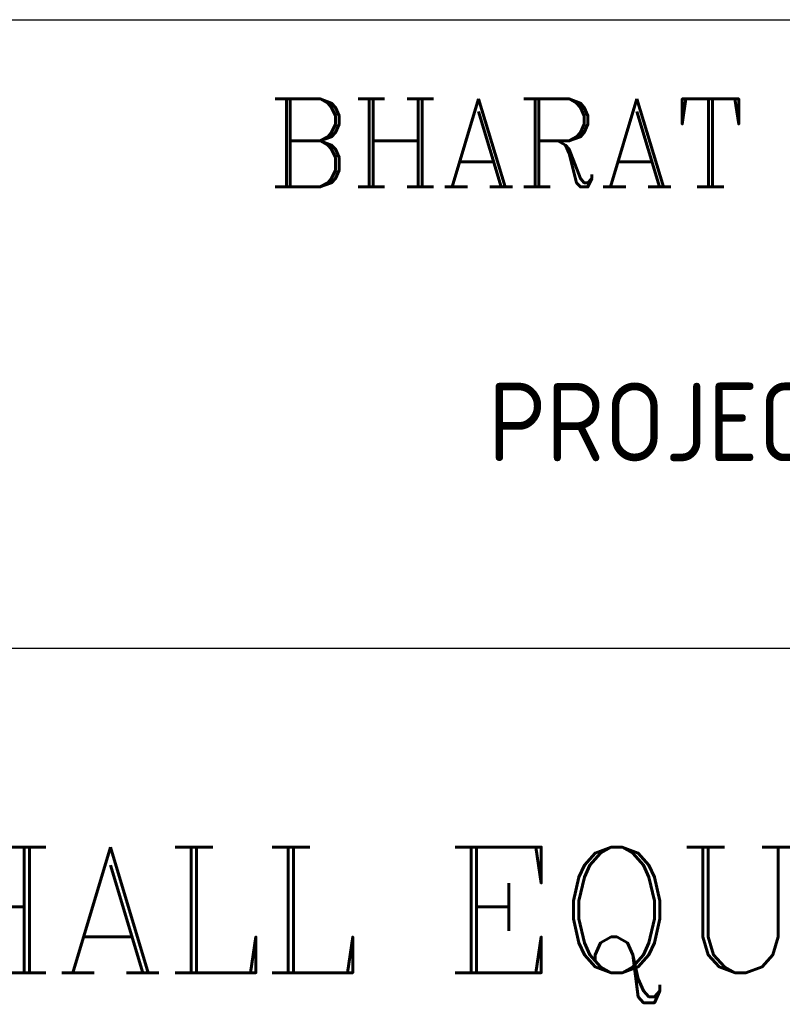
# Model space of a CAD drawing. Extents: x 18893 to 3351893, y -610358 to 406739.
# Tile 16 of 256: x 191646 to 195287, y 60436 to 65137. Entities that reach past the tile are written whole.
import ezdxf
from ezdxf.enums import TextEntityAlignment as Align

# ---------------------------------------------------------------- set-up
doc = ezdxf.new("R2010")
doc.units = 0
doc.header["$LTSCALE"] = 800
doc.header["$MEASUREMENT"] = 0
doc.linetypes.add('CONTINOUS', pattern=[0])
doc.layers.get('0').update_dxf_attribs({"linetype": 'CONTINUOUS'})
doc.layers.add('TEXT', color=3, linetype='CONTINUOUS', lineweight=15)
doc.styles.add('COMPLEX', font='complex')
doc.styles.add('ROMANC', font='romanc')
doc.styles.get("Standard").update_dxf_attribs({"font": 'ISO9'})

# ---------------------------------------------------------------- blocks, each defined once
blk = doc.blocks.new('A$C731D3036')
for p, q in [((-593.641, 151.19), (-26.68, 151.19)), ((-749.277, 106.722), (-26.68, 106.722)), ((-749.277, 106.722), (-337.953, 106.722))]:
    blk.add_line(p, q)
at = {"style": 'COMPLEX'}
blk.add_text('BHARAT HEAVY ELECTRICALS LTD', height=6.22545, dxfattribs=at).set_placement((-290.174, 139.352), align=Align.CENTER)
blk.add_text('PROJECT ENGINEERING MANAGEMENT', height=5.55844).set_placement((-290.656, 119.937), align=Align.CENTER)

msp = doc.modelspace()

# ---------------------------------------------------------------- block references
at = {"color": 1, "linetype": 'CONTINOUS', "lineweight": 15, "xscale": 67.46500254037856, "yscale": 67.46500254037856, "zscale": 67.46500254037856}
msp.add_blockref('A$C731D3036', (217374.11, 54937.17), dxfattribs=at)

# ---------------------------------------------------------------- texts
at = {"layer": 'TEXT', "style": 'ROMANC'}
msp.add_text('T.G.HALL EQUIPMENT LAYOUT PLAN AT 9.0M FLOOR', height=600, dxfattribs=at).set_placement((189713.73, 60586.61))

doc.saveas('drawing.dxf')
